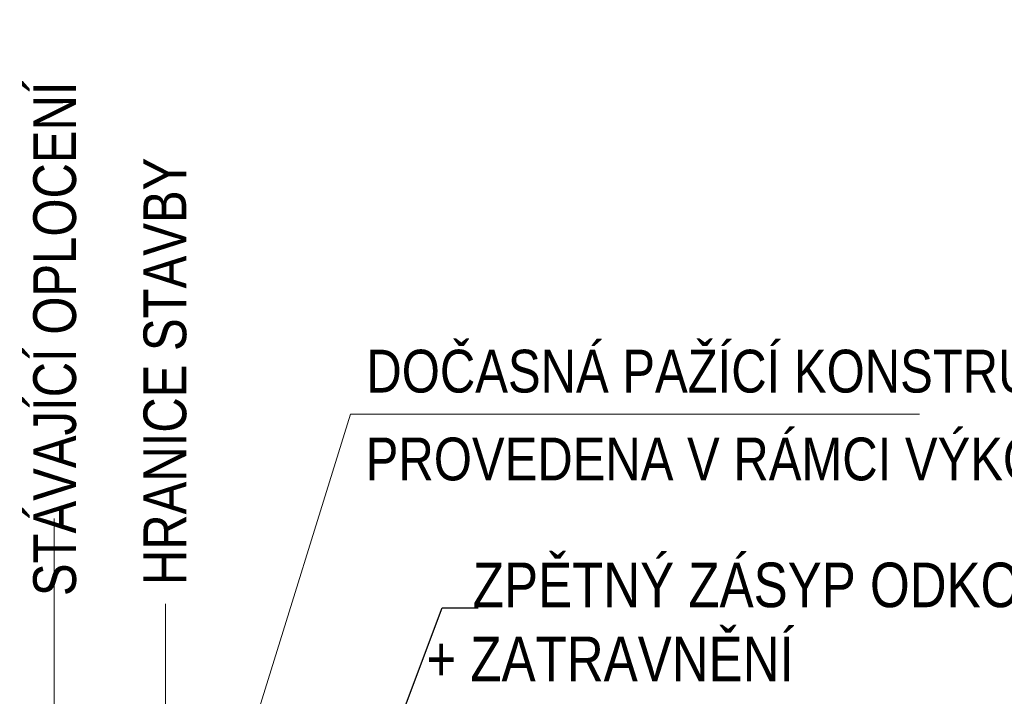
# Model space of a CAD drawing. Header units: millimetres. Extents: x -479461597 to -478645968, y -1101060132 to -1100898045.
# Tile 124 of 145: x -478692796 to -478687274, y -1101043487 to -1101039691. Entities that reach past the tile are written whole.
import ezdxf

# ---------------------------------------------------------------- set-up
doc = ezdxf.new("R2010")
doc.units = ezdxf.units.MM
doc.header["$MEASUREMENT"] = 0
doc.layers.add('2D prvky - čary _Pero_č.__15', color=7, linetype='Continuous', lineweight=13, true_color=0xc3457e)
doc.layers.add('Anotace - SP_Pero_č.__25', color=7, linetype='Continuous', lineweight=13, true_color=0x1a4f6e)
for name, color, linetype, lineweight in [('Anotace - SP_Pero_č.__1', 7, 'Continuous', 13), ('Anotace - SP_Pero_č.__6', 7, 'Continuous', 20), ('Bourané_Anotace - SP_Pero_č.__2', 7, 'Continuous', 20)]:
    doc.layers.add(name, color=color, linetype=linetype, lineweight=lineweight)
doc.styles.add('GENERATED_STYLE_5', font='txt')
doc.linetypes.add('cara rezu', pattern='A,0,[7,20-026-4_02.1.10- 02 Situace HTU1.Shx,S=6.349206,R=0,X=0,Y=0],-800,0', length=800)
doc.linetypes.add('Oplocení', pattern='A,0,[9,20-026-4_02.1.10- 02 Situace HTU1.Shx,S=11.904762,R=0,X=0,Y=0],-1500,0', length=1500)
doc.dimstyles.new('GENERATED_STYLE__4', dxfattribs={"dimtxt": 0.18, "dimasz": 182.4, "dimexe": 0.18, "dimexo": 0.0625, "dimgap": 0.09, "dimtad": 0, "dimtih": 1, "dimtoh": 1, "dimdec": 4, "dimzin": 0, "dimdsep": 46, "dimcen": 0.09, "dimadec": 0, "dimazin": 0, "dimtfac": 1, "dimtdec": 4, "dimtmove": 0, "dimatfit": 3, "dimldrblk": 'ARROWHEAD_1', "dimfxl": 1, "dimtolj": 1, "dimtzin": 0, "dimarcsym": 0})

# ---------------------------------------------------------------- blocks, each defined once
blk = doc.blocks.new('ARROWHEAD_1')
at = {"color": 0, "linetype": 'Continuous', "lineweight": 0}
blk.add_line((0, 0), (-1, 0), dxfattribs=at)
blk.add_circle((0, 0), 0.25, dxfattribs=at)

msp = doc.modelspace()

# ---------------------------------------------------------------- linework, layer by layer
at = {"layer": '2D prvky - čary _Pero_č.__15', "color": 243, "linetype": 'Oplocení', "lineweight": 13, "true_color": 0xc3457e}
msp.add_line((-478692603.4, -1101042488.8), (-478692603.2, -1101044370.3), dxfattribs=at)
at = {"layer": '2D prvky - čary _Pero_č.__15', "color": 243, "linetype": 'cara rezu', "lineweight": 13, "true_color": 0xc3457e}
msp.add_line((-478691978.9, -1101042968.4), (-478691978.4, -1101049782.8), dxfattribs=at)
at = {"layer": 'Anotace - SP_Pero_č.__25', "color": 146, "linetype": 'Continuous', "lineweight": 13, "true_color": 0x1a4f6e}
for p, q in [((-478691541, -1101043834.7), (-478690940.4, -1101041904)), ((-478690940.4, -1101041904), (-478690828.2, -1101041904)), ((-478690828.2, -1101041904), (-478687749.2, -1101041904))]:
    msp.add_line(p, q, dxfattribs=at)

# ---------------------------------------------------------------- texts
at = {"layer": 'Anotace - SP_Pero_č.__1', "color": 7, "linetype": 'Continuous', "lineweight": 13, "char_height": 240, "attachment_point": 4, "rotation": 90, "style": 'GENERATED_STYLE_5'}
for s, insert in [('\\A1;{\\pql;\\fArial Narrow|b0|i0|c238|p34;STÁVAJÍCÍ \\fArial Narrow|b0|i0|c238|p34;O\\fArial Narrow|b0|i0|c238|p34;PLO\\fArial Narrow|b0|i0|c238|p34;CENÍ}', (-478692598.6, -1101042924.6)), ('\\A1;{\\pql;\\fArial Narrow|b0|i0|c238|p34;HRANICE STAVBY}', (-478691980.3, -1101042862.8))]:
    msp.add_mtext(s, dxfattribs=dict(at, insert=insert))
at = {"layer": 'Anotace - SP_Pero_č.__1', "color": 7, "linetype": 'Continuous', "lineweight": 13, "char_height": 240, "attachment_point": 4, "style": 'GENERATED_STYLE_5'}
for s, insert in [('\\A1;{\\pql;\\fArial Narrow|b0|i0|c238|p34;DOČASNÁ\\fArial Narrow|b0|i0|c238|p34; \\fArial Narrow|b0|i0|c238|p34;PAŽÍCÍ KONSTRUKCE}', (-478690851.9, -1101041664.2)), ('\\A1;{\\pql;\\fArial Narrow|b0|i0|c238|p34;PROVEDENA V RÁMCI VÝKOPU OPĚRNÉ STĚNY}', (-478690855.4, -1101042156.9))]:
    msp.add_mtext(s, dxfattribs=dict(at, insert=insert))
at = {"layer": 'Anotace - SP_Pero_č.__6', "color": 7, "linetype": 'Continuous', "lineweight": 20, "insert": (-478684765.9, -1101042990.2), "char_height": 250, "attachment_point": 9, "style": 'GENERATED_STYLE_5'}
msp.add_mtext('\\A1;{\\pqr;\\fArial Narrow|b0|i0|c238|p34;ZPĚTNÝ ZÁSYP \\fArial Narrow|b0|i0|c238|p34;ODKOP\\fArial Narrow|b0|i0|c238|p34;ANOU ZEMINOU}', dxfattribs=at)
at = {"layer": 'Bourané_Anotace - SP_Pero_č.__2', "color": 7, "linetype": 'Continuous', "lineweight": 20, "insert": (-478690515.4, -1101043276.7), "char_height": 250, "attachment_point": 4, "style": 'GENERATED_STYLE_5'}
msp.add_mtext('\\A1;{\\pql;\\fArial Narrow|b0|i0|c238|p34;+ \\fArial Narrow|b0|i0|c238|p34;ZATRAVNĚNÍ }', dxfattribs=at)

# ---------------------------------------------------------------- leaders
at = {"layer": 'Anotace - SP_Pero_č.__25', "color": 146, "linetype": 'Continuous', "lineweight": 13, "true_color": 0x1a4f6e, "annotation_type": 0, "has_hookline": 1, "hookline_direction": 0, "text_width": 5459.5}
msp.add_leader([(-478691061.6, -1101044676.2), (-478690426.4, -1101042990.2), (-478690225.5, -1101042990.2)], dimstyle='GENERATED_STYLE__4', dxfattribs=at)

doc.saveas('drawing.dxf')
